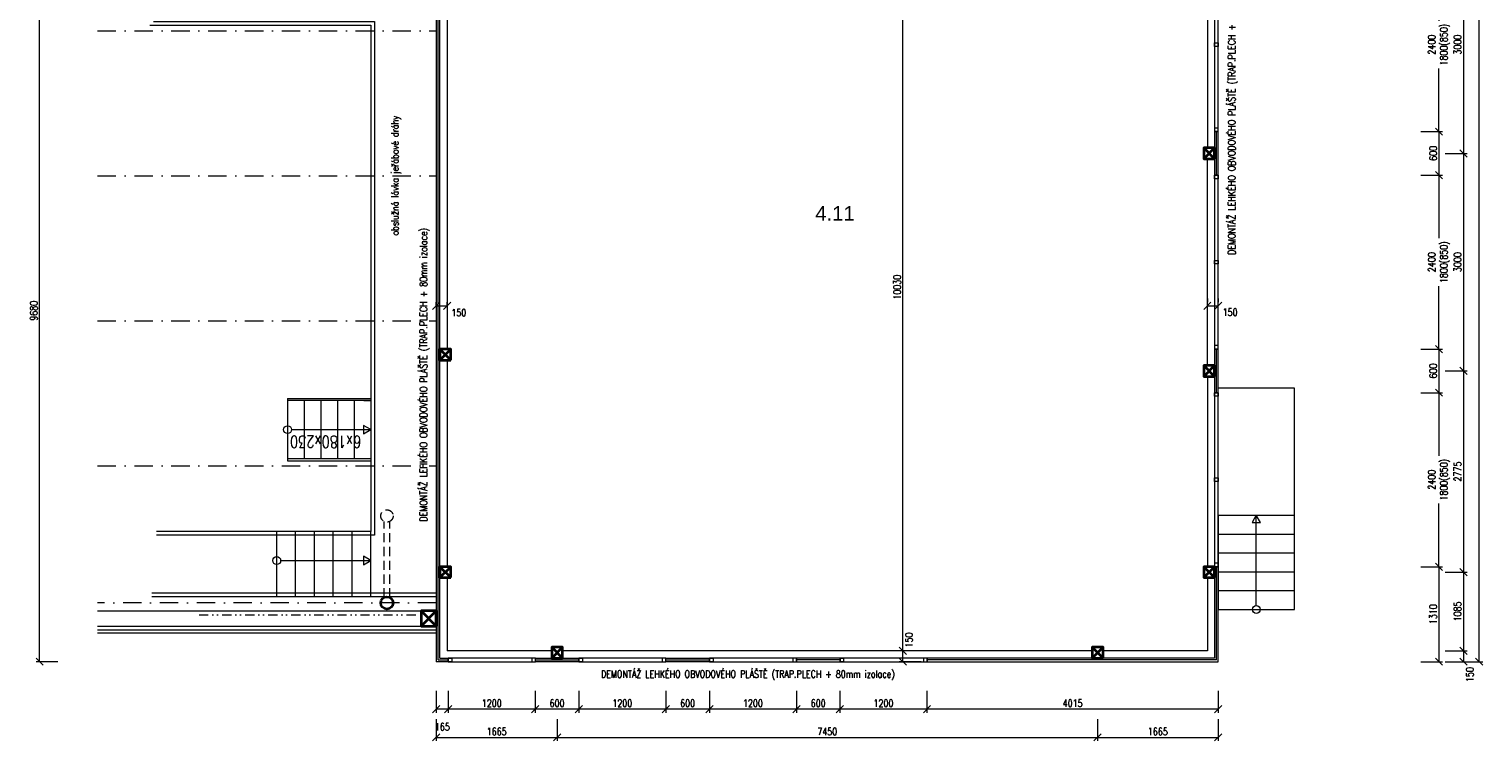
# Model space of a CAD drawing. Header units: millimetres. Extents: x -485339 to 286898, y -1189934 to 1602269.
# Tile 135 of 230: x -76119 to -56076, y -733051 to -723233. Entities that reach past the tile are written whole.
import ezdxf

# ---------------------------------------------------------------- set-up
doc = ezdxf.new("R2010")
doc.units = ezdxf.units.MM
doc.header["$LTSCALE"] = 10
for name, pattern in [('DASHDOT', [25.4, 12.7, -6.35, 0, -6.35]), ('DĚLICÍ2', [15.875, 6.35, -3.175, 0, -3.175, 0, -3.175]), ('ČÁRKOVANÁ2', [9.525, 6.35, -3.175])]:
    doc.linetypes.add(name, pattern=pattern)
doc.layers.get('Defpoints').update_dxf_attribs({"lineweight": 0})
for name, color, linetype, lineweight, true_color in [('BOUR_OBV.PLÁŠT', 7, 'Continuous', 18, 0x4ccd32), ('BOUR_OKNA', 7, 'Continuous', 18, 0x4ccd32), ('BOURÁNÍ_POPIS', 7, 'Continuous', 18, 0x4ccd32)]:
    doc.layers.add(name, color=color, linetype=linetype, lineweight=lineweight, true_color=true_color)
for name, color, linetype, lineweight in [('St_kóty', 132, 'Continuous', 18), ('St_lehký obvodový plášť', 152, 'Continuous', 18), ('St_plocha_místnosti', 250, 'Continuous', 18), ('St_popis', 250, 'Continuous', 18), ('St_sloupy_konstrukce haly', 5, 'Continuous', 35), ('St_sloupy_opláštění_půdorys', 25, 'Continuous', 35), ('St_čáry_nad', 250, 'DĚLICÍ2', 18), ('St_čáry_osy', 250, 'DASHDOT', 18), ('St_čáry_plné', 250, 'Continuous', 18), ('St_čáry_pod', 250, 'ČÁRKOVANÁ2', 18)]:
    doc.layers.add(name, color=color, linetype=linetype, lineweight=lineweight)
doc.styles.add('Andy', font='arial.ttf')
doc.styles.get("Standard").update_dxf_attribs({"font": 'simplex.shx', "width": 0.8})
doc.linetypes.add('ZIGZAG', pattern='A,0.00254,-5.08,[131,ltypeshp.shx,S=5.08,R=0,X=-5.08,Y=0],-10.16,[131,ltypeshp.shx,S=5.08,R=180,X=5.08,Y=0],-5.08', length=20.32254)
doc.dimstyles.new('stavebníM50 vnitřní', dxfattribs={"dimtxt": 100, "dimasz": 100, "dimexe": 50, "dimexo": 100, "dimgap": 30, "dimtad": 1, "dimdec": 0, "dimtxsty": 'Standard', "dimblk": 'OBLIQUE', "dimcen": 2.5, "dimclrd": 256, "dimclre": 256, "dimclrt": 256, "dimadec": 0, "dimazin": 0, "dimtfac": 1, "dimtdec": 0, "dimtmove": 2, "dimatfit": 2, "dimldrblk": 'OBLIQUE', "dimfxl": 250, "dimfxlon": 1, "dimlwd": -1, "dimlwe": -1, "dimarcsym": 0})

# ---------------------------------------------------------------- blocks, each defined once
blk = doc.blocks.new('G$C9C144299')
at = {"layer": 'St_lehký obvodový plášť', "color": 0, "ltscale": 2}
for points in [[(0, -50), (2400, -50), (2400, 0), (0, 0)], [(0, -50), (0, -50), (0, 0), (0, 0)], [(0, -50), (0, -50), (0, 0), (0, 0)], [(0, -50), (50, -50), (50, 0), (0, 0)], [(1225, -50), (1175, -50), (1175, 0), (1225, 0)], [(2400, -50), (2350, -50), (2350, 0), (2400, 0)]]:
    blk.add_lwpolyline(points, close=True, dxfattribs=at)
blk = doc.blocks.new('G$C2A6251B2')
at = {"layer": 'St_lehký obvodový plášť', "color": 0, "ltscale": 2}
for points in [[(0, -50), (1200, -50), (1200, 0), (0, 0)], [(0, -50), (50, -50), (50, 0), (0, 0)], [(1200, -50), (1150, -50), (1150, 0), (1200, 0)]]:
    blk.add_lwpolyline(points, close=True, dxfattribs=at)
blk = doc.blocks.new('G$CBB62DE26')
at = {"layer": 'St_sloupy_opláštění_půdorys', "ltscale": 2}
blk.add_lwpolyline([(-75, -150), (75, -150), (75, 0), (-75, 0)], close=True, dxfattribs=at)
for points in [[(-75, 0), (75, -150)], [(75, 0), (-75, -150)]]:
    blk.add_lwpolyline(points, dxfattribs=at)
blk = doc.blocks.new('G$C0F2906C7')
at = {"layer": 'St_sloupy_opláštění_půdorys', "ltscale": 2}
blk.add_lwpolyline([(-105, -105), (105, -105), (105, 105), (-105, 105)], close=True, dxfattribs=at)
for points in [[(-105, 105), (105, -105)], [(105, 105), (-105, -105)]]:
    blk.add_lwpolyline(points, dxfattribs=at)
blk = doc.blocks.new('_OBLIQUE')
at = {"color": 0, "linetype": 'ByBlock'}
blk.add_line((-0.5, -0.5), (0.5, 0.5), dxfattribs=at)
blk = doc.blocks.new('*D5261')
at = {"layer": 'Defpoints', "color": 0}
for p in [(-58903, -727648), (-58903, -728248), (-56682, -728248)]:
    blk.add_point(p, dxfattribs=at)
at = {"layer": 'St_kóty'}
for p, q in [((-56932, -727648), (-56632, -727648)), ((-56682, -727648), (-56682, -728248)), ((-56932, -728248), (-56632, -728248))]:
    blk.add_line(p, q, dxfattribs=at)
at = {"layer": 'St_kóty', "linetype": 'ByBlock', "xscale": 100, "yscale": 100, "zscale": 100}
for p, rotation in [((-56682, -727648), 90), ((-56682, -728248), 270)]:
    blk.add_blockref('_OBLIQUE', p, dxfattribs=dict(at, rotation=rotation))
at = {"layer": 'St_kóty', "insert": (-56762, -727948), "char_height": 100, "attachment_point": 5, "rotation": 90}
blk.add_mtext('600', dxfattribs=at)
blk = doc.blocks.new('*D5262')
at = {"layer": 'Defpoints', "color": 0}
for p in [(-58903, -728248), (-58903, -730648), (-56682, -730648)]:
    blk.add_point(p, dxfattribs=at)
at = {"layer": 'St_kóty'}
for p, q in [((-56932, -728248), (-56632, -728248)), ((-56682, -728248), (-56682, -729119)), ((-56682, -730648), (-56682, -729777)), ((-56932, -730648), (-56632, -730648))]:
    blk.add_line(p, q, dxfattribs=at)
at = {"layer": 'St_kóty', "linetype": 'ByBlock', "xscale": 100, "yscale": 100, "zscale": 100}
for p, rotation in [((-56682, -728248), 90), ((-56682, -730648), 270)]:
    blk.add_blockref('_OBLIQUE', p, dxfattribs=dict(at, rotation=rotation))
at = {"layer": 'St_kóty', "insert": (-56682, -729448), "char_height": 100, "attachment_point": 5, "rotation": 90}
blk.add_mtext('2400\\P1800(850)', dxfattribs=at)
blk = doc.blocks.new('*D5263')
at = {"layer": 'Defpoints', "color": 0}
for p in [(-58903, -730648), (-58878, -731958), (-56682, -731958)]:
    blk.add_point(p, dxfattribs=at)
at = {"layer": 'St_kóty'}
for p, q in [((-56932, -730648), (-56632, -730648)), ((-56682, -730648), (-56682, -731958)), ((-56932, -731958), (-56632, -731958))]:
    blk.add_line(p, q, dxfattribs=at)
at = {"layer": 'St_kóty', "linetype": 'ByBlock', "xscale": 100, "yscale": 100, "zscale": 100}
for p, rotation in [((-56682, -730648), 90), ((-56682, -731958), 270)]:
    blk.add_blockref('_OBLIQUE', p, dxfattribs=dict(at, rotation=rotation))
at = {"layer": 'St_kóty', "insert": (-56762, -731303), "char_height": 100, "attachment_point": 5, "rotation": 90}
blk.add_mtext('1310', dxfattribs=at)
blk = doc.blocks.new('*D5267')
at = {"layer": 'Defpoints', "color": 0}
for p in [(-58903, -722248), (-59750, -724648), (-56682, -724648)]:
    blk.add_point(p, dxfattribs=at)
at = {"layer": 'St_kóty'}
for p, q in [((-56932, -722248), (-56632, -722248)), ((-56682, -722248), (-56682, -723119)), ((-56682, -724648), (-56682, -723777)), ((-56932, -724648), (-56632, -724648))]:
    blk.add_line(p, q, dxfattribs=at)
at = {"layer": 'St_kóty', "linetype": 'ByBlock', "xscale": 100, "yscale": 100, "zscale": 100}
for p, rotation in [((-56682, -722248), 90), ((-56682, -724648), 270)]:
    blk.add_blockref('_OBLIQUE', p, dxfattribs=dict(at, rotation=rotation))
at = {"layer": 'St_kóty', "insert": (-56682, -723448), "char_height": 100, "attachment_point": 5, "rotation": 90}
blk.add_mtext('2400\\P1800(850)', dxfattribs=at)
blk = doc.blocks.new('*D5268')
at = {"layer": 'Defpoints', "color": 0}
for p in [(-59750, -724648), (-59750, -725248), (-56682, -725248)]:
    blk.add_point(p, dxfattribs=at)
at = {"layer": 'St_kóty'}
for p, q in [((-56932, -724648), (-56632, -724648)), ((-56682, -724648), (-56682, -725248)), ((-56932, -725248), (-56632, -725248))]:
    blk.add_line(p, q, dxfattribs=at)
at = {"layer": 'St_kóty', "linetype": 'ByBlock', "xscale": 100, "yscale": 100, "zscale": 100}
for p, rotation in [((-56682, -724648), 90), ((-56682, -725248), 270)]:
    blk.add_blockref('_OBLIQUE', p, dxfattribs=dict(at, rotation=rotation))
at = {"layer": 'St_kóty', "insert": (-56762, -724948), "char_height": 100, "attachment_point": 5, "rotation": 90}
blk.add_mtext('600', dxfattribs=at)
blk = doc.blocks.new('*D5269')
at = {"layer": 'Defpoints', "color": 0}
for p in [(-59750, -725248), (-59750, -727648), (-56682, -727648)]:
    blk.add_point(p, dxfattribs=at)
at = {"layer": 'St_kóty'}
for p, q in [((-56932, -725248), (-56632, -725248)), ((-56682, -725248), (-56682, -726119)), ((-56682, -727648), (-56682, -726777)), ((-56932, -727648), (-56632, -727648))]:
    blk.add_line(p, q, dxfattribs=at)
at = {"layer": 'St_kóty', "linetype": 'ByBlock', "xscale": 100, "yscale": 100, "zscale": 100}
for p, rotation in [((-56682, -725248), 90), ((-56682, -727648), 270)]:
    blk.add_blockref('_OBLIQUE', p, dxfattribs=dict(at, rotation=rotation))
at = {"layer": 'St_kóty', "insert": (-56682, -726448), "char_height": 100, "attachment_point": 5, "rotation": 90}
blk.add_mtext('2400\\P1800(850)', dxfattribs=at)
blk = doc.blocks.new('*D5274')
at = {"layer": 'Defpoints', "color": 0}
for p in [(-59925, -721948), (-59925, -724948), (-56345, -724948)]:
    blk.add_point(p, dxfattribs=at)
at = {"layer": 'St_kóty'}
for p, q in [((-56595, -721948), (-56295, -721948)), ((-56345, -721948), (-56345, -724948)), ((-56595, -724948), (-56295, -724948))]:
    blk.add_line(p, q, dxfattribs=at)
at = {"layer": 'St_kóty', "linetype": 'ByBlock', "xscale": 100, "yscale": 100, "zscale": 100}
for p, rotation in [((-56345, -721948), 90), ((-56345, -724948), 270)]:
    blk.add_blockref('_OBLIQUE', p, dxfattribs=dict(at, rotation=rotation))
at = {"layer": 'St_kóty', "insert": (-56425, -723448), "char_height": 100, "attachment_point": 5, "rotation": 90}
blk.add_mtext('3000', dxfattribs=at)
blk = doc.blocks.new('*D5275')
at = {"layer": 'Defpoints', "color": 0}
for p in [(-59925, -724948), (-59925, -727948), (-56345, -727948)]:
    blk.add_point(p, dxfattribs=at)
at = {"layer": 'St_kóty'}
for p, q in [((-56595, -724948), (-56295, -724948)), ((-56345, -724948), (-56345, -727948)), ((-56595, -727948), (-56295, -727948))]:
    blk.add_line(p, q, dxfattribs=at)
at = {"layer": 'St_kóty', "linetype": 'ByBlock', "xscale": 100, "yscale": 100, "zscale": 100}
for p, rotation in [((-56345, -724948), 90), ((-56345, -727948), 270)]:
    blk.add_blockref('_OBLIQUE', p, dxfattribs=dict(at, rotation=rotation))
at = {"layer": 'St_kóty', "insert": (-56425, -726448), "char_height": 100, "attachment_point": 5, "rotation": 90}
blk.add_mtext('3000', dxfattribs=at)
blk = doc.blocks.new('*D5276')
at = {"layer": 'Defpoints', "color": 0}
for p in [(-59925, -727948), (-59925, -730723), (-56345, -730723)]:
    blk.add_point(p, dxfattribs=at)
at = {"layer": 'St_kóty'}
for p, q in [((-56595, -727948), (-56295, -727948)), ((-56345, -727948), (-56345, -730723)), ((-56595, -730723), (-56295, -730723))]:
    blk.add_line(p, q, dxfattribs=at)
at = {"layer": 'St_kóty', "linetype": 'ByBlock', "xscale": 100, "yscale": 100, "zscale": 100}
for p, rotation in [((-56345, -727948), 90), ((-56345, -730723), 270)]:
    blk.add_blockref('_OBLIQUE', p, dxfattribs=dict(at, rotation=rotation))
at = {"layer": 'St_kóty', "insert": (-56425, -729335), "char_height": 100, "attachment_point": 5, "rotation": 90}
blk.add_mtext('2775', dxfattribs=at)
blk = doc.blocks.new('*D5277')
at = {"layer": 'Defpoints', "color": 0}
for p in [(-59925, -730723), (-59875, -731808), (-56345, -731808)]:
    blk.add_point(p, dxfattribs=at)
at = {"layer": 'St_kóty'}
for p, q in [((-56595, -730723), (-56295, -730723)), ((-56345, -730723), (-56345, -731808)), ((-56595, -731808), (-56295, -731808))]:
    blk.add_line(p, q, dxfattribs=at)
at = {"layer": 'St_kóty', "linetype": 'ByBlock', "xscale": 100, "yscale": 100, "zscale": 100}
for p, rotation in [((-56345, -730723), 90), ((-56345, -731808), 270)]:
    blk.add_blockref('_OBLIQUE', p, dxfattribs=dict(at, rotation=rotation))
at = {"layer": 'St_kóty', "insert": (-56425, -731265), "char_height": 100, "attachment_point": 5, "rotation": 90}
blk.add_mtext('1085', dxfattribs=at)
blk = doc.blocks.new('*D5278')
at = {"layer": 'Defpoints', "color": 0}
for p in [(-59875, -731808), (-59725, -731958), (-56345, -731958)]:
    blk.add_point(p, dxfattribs=at)
at = {"layer": 'St_kóty'}
for p, q in [((-56595, -731808), (-56295, -731808)), ((-56345, -731808), (-56345, -731958)), ((-56595, -731958), (-56295, -731958))]:
    blk.add_line(p, q, dxfattribs=at)
at = {"layer": 'St_kóty', "linetype": 'ByBlock', "xscale": 100, "yscale": 100, "zscale": 100}
for p, rotation in [((-56345, -731808), 90), ((-56345, -731958), 270)]:
    blk.add_blockref('_OBLIQUE', p, dxfattribs=dict(at, rotation=rotation))
at = {"layer": 'St_kóty', "insert": (-56256, -732135), "char_height": 100, "attachment_point": 5, "rotation": 90}
blk.add_mtext('150', dxfattribs=at)
blk = doc.blocks.new('*D5279')
at = {"layer": 'Defpoints', "color": 0}
for p in [(-59725, -713298), (-56126, -713298), (-59725, -731958)]:
    blk.add_point(p, dxfattribs=at)
at = {"layer": 'St_kóty'}
for p, q in [((-56376, -713298), (-56076, -713298)), ((-56126, -731958), (-56126, -713298)), ((-56376, -731958), (-56076, -731958))]:
    blk.add_line(p, q, dxfattribs=at)
at = {"layer": 'St_kóty', "linetype": 'ByBlock', "xscale": 100, "yscale": 100, "zscale": 100}
for p, rotation in [((-56126, -713298), 90), ((-56126, -731958), 270)]:
    blk.add_blockref('_OBLIQUE', p, dxfattribs=dict(at, rotation=rotation))
at = {"layer": 'St_kóty', "insert": (-56206, -722628), "char_height": 100, "attachment_point": 5, "rotation": 90}
blk.add_mtext('18660', dxfattribs=at)
blk = doc.blocks.new('*D5280')
at = {"layer": 'Defpoints', "color": 0}
for p in [(-63740, -731958), (-59725, -731958), (-63740, -732611)]:
    blk.add_point(p, dxfattribs=at)
at = {"layer": 'St_kóty'}
for p, q in [((-63740, -732361), (-63740, -732661)), ((-59725, -732361), (-59725, -732661)), ((-59725, -732611), (-63740, -732611))]:
    blk.add_line(p, q, dxfattribs=at)
at = {"layer": 'St_kóty', "linetype": 'ByBlock', "xscale": 100, "yscale": 100, "zscale": 100, "rotation": 180}
blk.add_blockref('_OBLIQUE', (-63740, -732611), dxfattribs=at)
at = {"layer": 'St_kóty', "linetype": 'ByBlock', "xscale": 100, "yscale": 100, "zscale": 100}
blk.add_blockref('_OBLIQUE', (-59725, -732611), dxfattribs=at)
at = {"layer": 'St_kóty', "insert": (-61732, -732531), "char_height": 100, "attachment_point": 5}
blk.add_mtext('4015', dxfattribs=at)
blk = doc.blocks.new('*D5281')
at = {"layer": 'Defpoints', "color": 0}
for p in [(-64940, -731933), (-63740, -731958), (-64940, -732611)]:
    blk.add_point(p, dxfattribs=at)
at = {"layer": 'St_kóty'}
for p, q in [((-64940, -732361), (-64940, -732661)), ((-63740, -732361), (-63740, -732661)), ((-63740, -732611), (-64940, -732611))]:
    blk.add_line(p, q, dxfattribs=at)
at = {"layer": 'St_kóty', "linetype": 'ByBlock', "xscale": 100, "yscale": 100, "zscale": 100, "rotation": 180}
blk.add_blockref('_OBLIQUE', (-64940, -732611), dxfattribs=at)
at = {"layer": 'St_kóty', "linetype": 'ByBlock', "xscale": 100, "yscale": 100, "zscale": 100}
blk.add_blockref('_OBLIQUE', (-63740, -732611), dxfattribs=at)
at = {"layer": 'St_kóty', "insert": (-64340, -732531), "char_height": 100, "attachment_point": 5}
blk.add_mtext('1200', dxfattribs=at)
blk = doc.blocks.new('*D5282')
at = {"layer": 'Defpoints', "color": 0}
for p in [(-65540, -731933), (-64940, -731933), (-65540, -732611)]:
    blk.add_point(p, dxfattribs=at)
at = {"layer": 'St_kóty'}
for p, q in [((-65540, -732361), (-65540, -732661)), ((-64940, -732361), (-64940, -732661)), ((-64940, -732611), (-65540, -732611))]:
    blk.add_line(p, q, dxfattribs=at)
at = {"layer": 'St_kóty', "linetype": 'ByBlock', "xscale": 100, "yscale": 100, "zscale": 100, "rotation": 180}
blk.add_blockref('_OBLIQUE', (-65540, -732611), dxfattribs=at)
at = {"layer": 'St_kóty', "linetype": 'ByBlock', "xscale": 100, "yscale": 100, "zscale": 100}
blk.add_blockref('_OBLIQUE', (-64940, -732611), dxfattribs=at)
at = {"layer": 'St_kóty', "insert": (-65240, -732531), "char_height": 100, "attachment_point": 5}
blk.add_mtext('600', dxfattribs=at)
blk = doc.blocks.new('*D5283')
at = {"layer": 'Defpoints', "color": 0}
for p in [(-66740, -731933), (-65540, -731933), (-66740, -732611)]:
    blk.add_point(p, dxfattribs=at)
at = {"layer": 'St_kóty'}
for p, q in [((-66740, -732361), (-66740, -732661)), ((-65540, -732361), (-65540, -732661)), ((-65540, -732611), (-66740, -732611))]:
    blk.add_line(p, q, dxfattribs=at)
at = {"layer": 'St_kóty', "linetype": 'ByBlock', "xscale": 100, "yscale": 100, "zscale": 100, "rotation": 180}
blk.add_blockref('_OBLIQUE', (-66740, -732611), dxfattribs=at)
at = {"layer": 'St_kóty', "linetype": 'ByBlock', "xscale": 100, "yscale": 100, "zscale": 100}
blk.add_blockref('_OBLIQUE', (-65540, -732611), dxfattribs=at)
at = {"layer": 'St_kóty', "insert": (-66140, -732531), "char_height": 100, "attachment_point": 5}
blk.add_mtext('1200', dxfattribs=at)
blk = doc.blocks.new('*D5284')
at = {"layer": 'Defpoints', "color": 0}
for p in [(-67340, -731933), (-66740, -731933), (-67340, -732611)]:
    blk.add_point(p, dxfattribs=at)
at = {"layer": 'St_kóty'}
for p, q in [((-67340, -732361), (-67340, -732661)), ((-66740, -732361), (-66740, -732661)), ((-66740, -732611), (-67340, -732611))]:
    blk.add_line(p, q, dxfattribs=at)
at = {"layer": 'St_kóty', "linetype": 'ByBlock', "xscale": 100, "yscale": 100, "zscale": 100, "rotation": 180}
blk.add_blockref('_OBLIQUE', (-67340, -732611), dxfattribs=at)
at = {"layer": 'St_kóty', "linetype": 'ByBlock', "xscale": 100, "yscale": 100, "zscale": 100}
blk.add_blockref('_OBLIQUE', (-66740, -732611), dxfattribs=at)
at = {"layer": 'St_kóty', "insert": (-67040, -732531), "char_height": 100, "attachment_point": 5}
blk.add_mtext('600', dxfattribs=at)
blk = doc.blocks.new('*D5285')
at = {"layer": 'Defpoints', "color": 0}
for p in [(-68540, -731933), (-67340, -731933), (-68540, -732611)]:
    blk.add_point(p, dxfattribs=at)
at = {"layer": 'St_kóty'}
for p, q in [((-68540, -732361), (-68540, -732661)), ((-67340, -732361), (-67340, -732661)), ((-67340, -732611), (-68540, -732611))]:
    blk.add_line(p, q, dxfattribs=at)
at = {"layer": 'St_kóty', "linetype": 'ByBlock', "xscale": 100, "yscale": 100, "zscale": 100, "rotation": 180}
blk.add_blockref('_OBLIQUE', (-68540, -732611), dxfattribs=at)
at = {"layer": 'St_kóty', "linetype": 'ByBlock', "xscale": 100, "yscale": 100, "zscale": 100}
blk.add_blockref('_OBLIQUE', (-67340, -732611), dxfattribs=at)
at = {"layer": 'St_kóty', "insert": (-67940, -732531), "char_height": 100, "attachment_point": 5}
blk.add_mtext('1200', dxfattribs=at)
blk = doc.blocks.new('*D5286')
at = {"layer": 'Defpoints', "color": 0}
for p in [(-69140, -731933), (-68540, -731933), (-69140, -732611)]:
    blk.add_point(p, dxfattribs=at)
at = {"layer": 'St_kóty'}
for p, q in [((-69140, -732361), (-69140, -732661)), ((-68540, -732361), (-68540, -732661)), ((-68540, -732611), (-69140, -732611))]:
    blk.add_line(p, q, dxfattribs=at)
at = {"layer": 'St_kóty', "linetype": 'ByBlock', "xscale": 100, "yscale": 100, "zscale": 100, "rotation": 180}
blk.add_blockref('_OBLIQUE', (-69140, -732611), dxfattribs=at)
at = {"layer": 'St_kóty', "linetype": 'ByBlock', "xscale": 100, "yscale": 100, "zscale": 100}
blk.add_blockref('_OBLIQUE', (-68540, -732611), dxfattribs=at)
at = {"layer": 'St_kóty', "insert": (-68840, -732531), "char_height": 100, "attachment_point": 5}
blk.add_mtext('600', dxfattribs=at)
blk = doc.blocks.new('*D5287')
at = {"layer": 'Defpoints', "color": 0}
for p in [(-70340, -731933), (-69140, -731933), (-70340, -732611)]:
    blk.add_point(p, dxfattribs=at)
at = {"layer": 'St_kóty'}
for p, q in [((-70340, -732361), (-70340, -732661)), ((-69140, -732361), (-69140, -732661)), ((-69140, -732611), (-70340, -732611))]:
    blk.add_line(p, q, dxfattribs=at)
at = {"layer": 'St_kóty', "linetype": 'ByBlock', "xscale": 100, "yscale": 100, "zscale": 100, "rotation": 180}
blk.add_blockref('_OBLIQUE', (-70340, -732611), dxfattribs=at)
at = {"layer": 'St_kóty', "linetype": 'ByBlock', "xscale": 100, "yscale": 100, "zscale": 100}
blk.add_blockref('_OBLIQUE', (-69140, -732611), dxfattribs=at)
at = {"layer": 'St_kóty', "insert": (-69740, -732531), "char_height": 100, "attachment_point": 5}
blk.add_mtext('1200', dxfattribs=at)
blk = doc.blocks.new('*D5288')
at = {"layer": 'Defpoints', "color": 0}
for p in [(-70340, -731933), (-70505, -731958), (-70505, -732611)]:
    blk.add_point(p, dxfattribs=at)
at = {"layer": 'St_kóty'}
for p, q in [((-70505, -732361), (-70505, -732661)), ((-70340, -732361), (-70340, -732661)), ((-70340, -732611), (-70505, -732611))]:
    blk.add_line(p, q, dxfattribs=at)
at = {"layer": 'St_kóty', "linetype": 'ByBlock', "xscale": 100, "yscale": 100, "zscale": 100, "rotation": 180}
blk.add_blockref('_OBLIQUE', (-70505, -732611), dxfattribs=at)
at = {"layer": 'St_kóty', "linetype": 'ByBlock', "xscale": 100, "yscale": 100, "zscale": 100}
blk.add_blockref('_OBLIQUE', (-70340, -732611), dxfattribs=at)
at = {"layer": 'St_kóty', "insert": (-70422, -732856), "char_height": 100, "attachment_point": 5}
blk.add_mtext('165', dxfattribs=at)
blk = doc.blocks.new('*D5289')
at = {"layer": 'Defpoints', "color": 0}
for p in [(-68840, -731833), (-70505, -731958), (-68840, -733001)]:
    blk.add_point(p, dxfattribs=at)
at = {"layer": 'St_kóty'}
for p, q in [((-70505, -732751), (-70505, -733051)), ((-68840, -732751), (-68840, -733051)), ((-70505, -733001), (-68840, -733001))]:
    blk.add_line(p, q, dxfattribs=at)
at = {"layer": 'St_kóty', "linetype": 'ByBlock', "xscale": 100, "yscale": 100, "zscale": 100, "rotation": 180}
blk.add_blockref('_OBLIQUE', (-70505, -733001), dxfattribs=at)
at = {"layer": 'St_kóty', "linetype": 'ByBlock', "xscale": 100, "yscale": 100, "zscale": 100}
blk.add_blockref('_OBLIQUE', (-68840, -733001), dxfattribs=at)
at = {"layer": 'St_kóty', "insert": (-69672, -732921), "char_height": 100, "attachment_point": 5}
blk.add_mtext('1665', dxfattribs=at)
blk = doc.blocks.new('*D5290')
at = {"layer": 'Defpoints', "color": 0}
for p in [(-68840, -731833), (-61390, -731833), (-61390, -733001)]:
    blk.add_point(p, dxfattribs=at)
at = {"layer": 'St_kóty'}
for p, q in [((-68840, -732751), (-68840, -733051)), ((-61390, -732751), (-61390, -733051)), ((-68840, -733001), (-61390, -733001))]:
    blk.add_line(p, q, dxfattribs=at)
at = {"layer": 'St_kóty', "linetype": 'ByBlock', "xscale": 100, "yscale": 100, "zscale": 100, "rotation": 180}
blk.add_blockref('_OBLIQUE', (-68840, -733001), dxfattribs=at)
at = {"layer": 'St_kóty', "linetype": 'ByBlock', "xscale": 100, "yscale": 100, "zscale": 100}
blk.add_blockref('_OBLIQUE', (-61390, -733001), dxfattribs=at)
at = {"layer": 'St_kóty', "insert": (-65115, -732921), "char_height": 100, "attachment_point": 5}
blk.add_mtext('7450', dxfattribs=at)
blk = doc.blocks.new('*D5291')
at = {"layer": 'Defpoints', "color": 0}
for p in [(-61390, -731833), (-59725, -731958), (-59725, -733001)]:
    blk.add_point(p, dxfattribs=at)
at = {"layer": 'St_kóty'}
for p, q in [((-61390, -732751), (-61390, -733051)), ((-59725, -732751), (-59725, -733051)), ((-61390, -733001), (-59725, -733001))]:
    blk.add_line(p, q, dxfattribs=at)
at = {"layer": 'St_kóty', "linetype": 'ByBlock', "xscale": 100, "yscale": 100, "zscale": 100, "rotation": 180}
blk.add_blockref('_OBLIQUE', (-61390, -733001), dxfattribs=at)
at = {"layer": 'St_kóty', "linetype": 'ByBlock', "xscale": 100, "yscale": 100, "zscale": 100}
blk.add_blockref('_OBLIQUE', (-59725, -733001), dxfattribs=at)
at = {"layer": 'St_kóty', "insert": (-60558, -732921), "char_height": 100, "attachment_point": 5}
blk.add_mtext('1665', dxfattribs=at)
blk = doc.blocks.new('*D5361')
at = {"layer": 'Defpoints', "color": 0}
for p in [(-70505, -727118), (-70355, -727049), (-70355, -727118)]:
    blk.add_point(p, dxfattribs=at)
at = {"layer": 'St_kóty'}
for p, q in [((-70505, -727049), (-70505, -726999)), ((-70505, -727049), (-70355, -727049)), ((-70355, -727049), (-70355, -726999))]:
    blk.add_line(p, q, dxfattribs=at)
at = {"layer": 'St_kóty', "linetype": 'ByBlock', "xscale": 100, "yscale": 100, "zscale": 100, "rotation": 180}
blk.add_blockref('_OBLIQUE', (-70505, -727049), dxfattribs=at)
at = {"layer": 'St_kóty', "linetype": 'ByBlock', "xscale": 100, "yscale": 100, "zscale": 100}
blk.add_blockref('_OBLIQUE', (-70355, -727049), dxfattribs=at)
at = {"layer": 'St_kóty', "insert": (-70194, -727144), "char_height": 100, "attachment_point": 5}
blk.add_mtext('150', dxfattribs=at)
blk = doc.blocks.new('*D5363')
at = {"layer": 'Defpoints', "color": 0}
for p in [(-59875, -727049), (-59725, -727049), (-59725, -727049)]:
    blk.add_point(p, dxfattribs=at)
at = {"layer": 'St_kóty'}
for p, q in [((-59875, -726949), (-59875, -726999)), ((-59875, -727049), (-59725, -727049)), ((-59725, -726949), (-59725, -726999))]:
    blk.add_line(p, q, dxfattribs=at)
at = {"layer": 'St_kóty', "linetype": 'ByBlock', "xscale": 100, "yscale": 100, "zscale": 100, "rotation": 180}
blk.add_blockref('_OBLIQUE', (-59875, -727049), dxfattribs=at)
at = {"layer": 'St_kóty', "linetype": 'ByBlock', "xscale": 100, "yscale": 100, "zscale": 100}
blk.add_blockref('_OBLIQUE', (-59725, -727049), dxfattribs=at)
at = {"layer": 'St_kóty', "insert": (-59561, -727139), "char_height": 100, "attachment_point": 5}
blk.add_mtext('150', dxfattribs=at)
blk = doc.blocks.new('*D5364')
at = {"layer": 'Defpoints', "color": 0}
for p in [(-64072, -731808), (-61732, -731808), (-61732, -731958)]:
    blk.add_point(p, dxfattribs=at)
at = {"layer": 'St_kóty'}
for p, q in [((-63822, -731808), (-64122, -731808)), ((-64072, -731958), (-64072, -731808)), ((-63822, -731958), (-64122, -731958))]:
    blk.add_line(p, q, dxfattribs=at)
at = {"layer": 'St_kóty', "linetype": 'ByBlock', "xscale": 100, "yscale": 100, "zscale": 100}
for p, rotation in [((-64072, -731808), 90), ((-64072, -731958), 270)]:
    blk.add_blockref('_OBLIQUE', p, dxfattribs=dict(at, rotation=rotation))
at = {"layer": 'St_kóty', "insert": (-63988, -731658), "char_height": 100, "attachment_point": 5, "rotation": 90}
blk.add_mtext('150', dxfattribs=at)
blk = doc.blocks.new('*D5365')
at = {"layer": 'Defpoints', "color": 0}
for p in [(-64072, -721778), (-64072, -721778), (-61732, -731808)]:
    blk.add_point(p, dxfattribs=at)
at = {"layer": 'St_kóty'}
for p, q in [((-64172, -721778), (-64122, -721778)), ((-64072, -731808), (-64072, -721778)), ((-63822, -731808), (-64122, -731808))]:
    blk.add_line(p, q, dxfattribs=at)
at = {"layer": 'St_kóty', "linetype": 'ByBlock', "xscale": 100, "yscale": 100, "zscale": 100}
for p, rotation in [((-64072, -721778), 90), ((-64072, -731808), 270)]:
    blk.add_blockref('_OBLIQUE', p, dxfattribs=dict(at, rotation=rotation))
at = {"layer": 'St_kóty', "insert": (-64152, -726793), "char_height": 100, "attachment_point": 5, "rotation": 90}
blk.add_mtext('10030', dxfattribs=at)
blk = doc.blocks.new('*D5380')
at = {"layer": 'Defpoints', "color": 0}
for p in [(-75973, -722278), (-70505, -722278), (-70505, -731958)]:
    blk.add_point(p, dxfattribs=at)
at = {"layer": 'St_kóty'}
for p, q in [((-75723, -722278), (-76023, -722278)), ((-75973, -731958), (-75973, -722278)), ((-75723, -731958), (-76023, -731958))]:
    blk.add_line(p, q, dxfattribs=at)
at = {"layer": 'St_kóty', "linetype": 'ByBlock', "xscale": 100, "yscale": 100, "zscale": 100}
for p, rotation in [((-75973, -722278), 90), ((-75973, -731958), 270)]:
    blk.add_blockref('_OBLIQUE', p, dxfattribs=dict(at, rotation=rotation))
at = {"layer": 'St_kóty', "insert": (-76053, -727118), "char_height": 100, "attachment_point": 5, "rotation": 90}
blk.add_mtext('9680', dxfattribs=at)

msp = doc.modelspace()

# ---------------------------------------------------------------- linework, layer by layer
at = {"layer": 'BOUR_OBV.PLÁŠT', "ltscale": 2}
for points in [[(-70454.9, -731907.8), (-70454.9, -722277.8), (-70504.9, -722277.8), (-70504.9, -731957.8)], [(-59724.9, -731957.8), (-59724.9, -730647.8), (-59774.9, -730647.8), (-59774.9, -731907.8)], [(-75174.3, -731467.8), (-70504.9, -731467.8)], [(-75174.3, -731517.8), (-70504.9, -731517.8)], [(-70454.9, -731907.8), (-70339.1, -731907.8), (-70339.1, -731957.8), (-70504.9, -731957.8)], [(-59774.9, -731907.8), (-63739.1, -731907.8), (-63739.1, -731957.8), (-59724.9, -731957.8)]]:
    msp.add_lwpolyline(points, dxfattribs=at)
at = {"layer": 'BOUR_OBV.PLÁŠT', "linetype": 'ZIGZAG', "ltscale": 0.2}
for points in [[(-70479.9, -731932.8), (-70479.9, -722277.8)], [(-59749.9, -725247.8), (-59749.9, -724647.8)], [(-59749.9, -728247.8), (-59749.9, -727647.8)], [(-59749.9, -731932.8), (-59749.9, -730647.8)], [(-70479.9, -731932.8), (-70339.1, -731932.8)], [(-69139.1, -731932.8), (-68539.1, -731932.8)], [(-67339.1, -731932.8), (-66739.1, -731932.8)], [(-64939.1, -731932.8), (-65539.1, -731932.8)], [(-59749.9, -731932.8), (-63739.1, -731932.8)]]:
    msp.add_lwpolyline(points, dxfattribs=at)
at = {"layer": 'BOUR_OBV.PLÁŠT', "ltscale": 2}
for points in [[(-59724.9, -725247.8), (-59724.9, -724647.8), (-59774.9, -724647.8), (-59774.9, -725247.8)], [(-59724.9, -725247.8), (-59724.9, -725247.8), (-59774.9, -725247.8), (-59774.9, -725247.8)], [(-59724.9, -725247.8), (-59724.9, -725247.8), (-59774.9, -725247.8), (-59774.9, -725247.8)], [(-59724.9, -728247.8), (-59724.9, -727647.8), (-59774.9, -727647.8), (-59774.9, -728247.8)], [(-59724.9, -728247.8), (-59724.9, -728247.8), (-59774.9, -728247.8), (-59774.9, -728247.8)], [(-59724.9, -728247.8), (-59724.9, -728247.8), (-59774.9, -728247.8), (-59774.9, -728247.8)], [(-69139.1, -731907.8), (-68539.1, -731907.8), (-68539.1, -731957.8), (-69139.1, -731957.8)], [(-67339.1, -731907.8), (-66739.1, -731907.8), (-66739.1, -731957.8), (-67339.1, -731957.8)], [(-64939.1, -731907.8), (-65539.1, -731907.8), (-65539.1, -731957.8), (-64939.1, -731957.8)]]:
    msp.add_lwpolyline(points, close=True, dxfattribs=at)
at = {"layer": 'St_sloupy_konstrukce haly', "ltscale": 2}
msp.add_circle((-71184.9, -731147.8), 85, dxfattribs=at)
at = {"layer": 'St_čáry_nad', "ltscale": 2}
msp.add_lwpolyline([(-73774.9, -731312.8), (-70714.9, -731312.8)], dxfattribs=at)
at = {"layer": 'St_čáry_osy', "ltscale": 2}
for points in [[(-75174.3, -723257.8), (-70504.9, -723257.8)], [(-75174.3, -725257.8), (-70504.9, -725257.8)], [(-75174.3, -727257.8), (-70504.9, -727257.8)], [(-75174.3, -729257.8), (-70504.9, -729257.8)], [(-70504.9, -731147.8), (-75174.3, -731147.8)]]:
    msp.add_lwpolyline(points, dxfattribs=at)
at = {"layer": 'St_čáry_plné', "ltscale": 2}
for p, q in [((-72554.9, -728327.8), (-71404.9, -728327.8)), ((-58674.9, -728187.8), (-59724.9, -728187.8)), ((-58674.9, -729937.8), (-58674.9, -728187.8)), ((-71504.9, -728357.8), (-71404.9, -728357.8)), ((-71404.9, -728357.8), (-71404.9, -729157.8)), ((-72554.9, -729187.8), (-71404.9, -729187.8)), ((-71504.9, -729157.8), (-71404.9, -729157.8)), ((-59724.9, -729937.8), (-58674.9, -729937.8))]:
    msp.add_line(p, q, dxfattribs=at)
for points in [[(-59873.3, -721827.8), (-59873.3, -724872.8)], [(-70354.9, -722277.8), (-70354.9, -727647.8)], [(-74404.9, -723127.8), (-71354.9, -723127.8), (-71354.9, -730212.8), (-74360.1, -730212.8)], [(-74454.9, -723177.8), (-71404.9, -723177.8), (-71404.9, -730162.8), (-74360.1, -730162.8)], [(-59875.3, -725022.8), (-59875.3, -727872.8)], [(-70354.9, -727797.8), (-70354.9, -730647.8)], [(-59873.3, -728022.8), (-59873.3, -730647.8)], [(-72554.9, -728327.8), (-72554.9, -729187.8)], [(-72324.9, -728357.8), (-72554.9, -728357.8), (-72554.9, -729157.8), (-72324.9, -729157.8)], [(-72094.9, -728357.8), (-72324.9, -728357.8), (-72324.9, -729157.8), (-72094.9, -729157.8)], [(-71864.9, -728357.8), (-72094.9, -728357.8), (-72094.9, -729157.8), (-71864.9, -729157.8)], [(-71634.9, -728357.8), (-71864.9, -728357.8), (-71864.9, -729157.8), (-71634.9, -729157.8)], [(-71404.9, -728357.8), (-71634.9, -728357.8), (-71634.9, -729157.8), (-71404.9, -729157.8)], [(-72500.3, -728757.8), (-71404.9, -728757.8)], [(-59724.9, -729937.8), (-59724.9, -730197.8), (-58674.9, -730197.8), (-58674.9, -729937.8)], [(-59199.9, -731183.2), (-59199.9, -729937.8)], [(-72704.9, -731062.8), (-72704.9, -730162.8)], [(-72444.9, -731062.8), (-72444.9, -730162.8)], [(-72184.9, -731062.8), (-72184.9, -730162.8)], [(-71924.9, -731062.8), (-71924.9, -730162.8)], [(-71664.9, -731062.8), (-71664.9, -730162.8)], [(-71404.9, -731062.8), (-71404.9, -730162.8)], [(-59724.9, -730197.8), (-59724.9, -730457.8), (-58674.9, -730457.8), (-58674.9, -730197.8)], [(-59724.9, -730457.8), (-59724.9, -730717.8), (-58674.9, -730717.8), (-58674.9, -730457.8)], [(-72650.3, -730562.8), (-71404.9, -730562.8)], [(-59724.9, -730717.8), (-59724.9, -730977.8), (-58674.9, -730977.8), (-58674.9, -730717.8)], [(-70354.9, -730797.8), (-70354.9, -731807.8)], [(-59873.3, -730797.8), (-59873.3, -731807.8)], [(-70504.9, -731012.8), (-74428.1, -731012.8)], [(-70504.9, -731062.8), (-74428.1, -731062.8)], [(-59724.9, -730977.8), (-59724.9, -731237.8), (-58674.9, -731237.8), (-58674.9, -730977.8)], [(-75174.3, -731257.8), (-70504.9, -731257.8)], [(-75174.3, -731557.8), (-70504.9, -731557.8)], [(-68914.1, -731807.8), (-70354.9, -731807.8)], [(-61463.3, -731807.8), (-68764.1, -731807.8)], [(-59873.3, -731807.8), (-61313.3, -731807.8)]]:
    msp.add_lwpolyline(points, dxfattribs=at)
for points in [[(-71404.9, -728757.8), (-71506.3, -728699.2), (-71506.3, -728816.3)], [(-59199.9, -729937.8), (-59258.5, -730039.2), (-59141.3, -730039.2)], [(-71404.9, -730562.8), (-71506.3, -730504.2), (-71506.3, -730621.3)]]:
    msp.add_lwpolyline(points, close=True, dxfattribs=at)
for centre in [(-72554.9, -728757.8), (-72704.9, -730562.8), (-59199.9, -731237.8)]:
    msp.add_circle(centre, 54.6, dxfattribs=at)
at = {"layer": 'St_čáry_pod', "color": 250, "lineweight": 18, "ltscale": 2}
for points in [[(-71224.9, -731072.8), (-71224.9, -730022.8)], [(-71144.9, -731072.8), (-71144.9, -730022.8)]]:
    msp.add_lwpolyline(points, dxfattribs=at)
at = {"layer": 'St_čáry_pod', "ltscale": 2}
msp.add_circle((-71184.9, -729947.8), 85, dxfattribs=at)

# ---------------------------------------------------------------- block references
at = {"layer": 'BOUR_OKNA', "ltscale": 2}
for name, p, rotation in [('G$C9C144299', (-59774.9, -724647.8), 90), ('G$C9C144299', (-59774.9, -727647.8), 90), ('G$C9C144299', (-59774.9, -730647.8), 90), ('G$C2A6251B2', (-69139.1, -731957.8), 180), ('G$C2A6251B2', (-67339.1, -731957.8), 180), ('G$C2A6251B2', (-65539.1, -731957.8), 180), ('G$C2A6251B2', (-63739.1, -731957.8), 180)]:
    msp.add_blockref(name, p, dxfattribs=dict(at, rotation=rotation))
at = {"layer": 'St_sloupy_opláštění_půdorys', "ltscale": 2, "rotation": 90}
for name, p in [('G$CBB62DE26', (-59924.9, -724947.8)), ('G$CBB62DE26', (-70454.9, -727722.8)), ('G$CBB62DE26', (-59924.9, -727947.8)), ('G$CBB62DE26', (-70454.9, -730722.8)), ('G$CBB62DE26', (-59924.9, -730722.8)), ('G$C0F2906C7', (-70609.9, -731362.8)), ('G$CBB62DE26', (-68914.1, -731832.8)), ('G$CBB62DE26', (-61463.3, -731832.8))]:
    msp.add_blockref(name, p, dxfattribs=at)

# ---------------------------------------------------------------- texts
at = {"layer": 'BOURÁNÍ_POPIS', "width": 0.8}
for p in [(-59489.1, -726345.6), (-70631.1, -730025)]:
    msp.add_text('DEMONTÁŽ LEHKÉHO OBVODOVÉHO PLÁŠTĚ (TRAP.PLECH + 80mm izolace)', height=100, rotation=90, dxfattribs=at).set_placement(p)
msp.add_text('DEMONTÁŽ LEHKÉHO OBVODOVÉHO PLÁŠTĚ (TRAP.PLECH + 80mm izolace)', height=100, dxfattribs=at).set_placement((-68234, -732178.4))
at = {"layer": 'St_plocha_místnosti', "ltscale": 2, "style": 'Andy'}
msp.add_text('4.11', height=200, dxfattribs=at).set_placement((-65280, -725875.3))
at = {"layer": 'St_popis', "ltscale": 2, "width": 0.8}
for s, height, rotation, p in [('obslužná lávka jeřábové dráhy', 100, 90, (-71025.4, -726080)), ('6x180x230', 165, 180, (-71537.3, -728843.1))]:
    msp.add_text(s, height=height, rotation=rotation, dxfattribs=at).set_placement(p)

# ---------------------------------------------------------------- dimensions: what is measured, and where the dimension line sits
at = {"layer": 'St_kóty'}
for base, p1, p2, picture, middle in [((-56126, -713297.8), (-59724.9, -731957.8), (-59724.9, -713297.8), '*D5279', (-56206, -722627.8)), ((-64071.9, -721777.8), (-61732, -731807.8), (-64071.9, -721777.8), '*D5365', (-64151.9, -726792.8)), ((-56345.3, -724947.8), (-59924.9, -721947.8), (-59924.9, -724947.8), '*D5274', (-56425.3, -723447.8)), ((-75973, -722277.8), (-70504.9, -731957.8), (-70504.9, -722277.8), '*D5380', (-76053, -727117.8)), ((-56682.1, -725247.8), (-59749.9, -724647.8), (-59749.9, -725247.8), '*D5268', (-56762.1, -724947.8)), ((-56345.3, -727947.8), (-59924.9, -724947.8), (-59924.9, -727947.8), '*D5275', (-56425.3, -726447.8)), ((-56682.1, -728247.8), (-58903.4, -727647.8), (-58903.4, -728247.8), '*D5261', (-56762.1, -727947.8)), ((-56345.3, -730722.8), (-59924.9, -727947.8), (-59924.9, -730722.8), '*D5276', (-56425.3, -729335.3)), ((-56345.3, -731807.8), (-59924.9, -730722.8), (-59874.9, -731807.8), '*D5277', (-56425.3, -731265.3)), ((-56682.1, -731957.8), (-58903.4, -730647.8), (-58878.4, -731957.8), '*D5263', (-56762.1, -731302.8))]:
    dim = msp.add_linear_dim(base=base, p1=p1, p2=p2, angle=90, dimstyle='stavebníM50 vnitřní', dxfattribs=at)
    dim.commit()
    dim.dimension.update_dxf_attribs({"geometry": picture, "text_midpoint": middle})
for base, p1, p2, picture, middle in [((-56682.1, -724647.8), (-58903.4, -722247.8), (-59749.9, -724647.8), '*D5267', (-56682.1, -723447.8)), ((-56682.1, -727647.8), (-59749.9, -725247.8), (-59749.9, -727647.8), '*D5269', (-56682.1, -726447.8)), ((-56682.1, -730647.8), (-58903.4, -728247.8), (-58903.4, -730647.8), '*D5262', (-56682.1, -729447.8))]:
    dim = msp.add_linear_dim(base=base, p1=p1, p2=p2, angle=90, text='<>\\P1800(850)', dimstyle='stavebníM50 vnitřní', override={"dimtxsty": 'Standard'}, dxfattribs=at)
    dim.commit()
    dim.dimension.update_dxf_attribs({"geometry": picture, "text_midpoint": middle, "dimtype": 160})
for base, p1, p2, picture, middle in [((-70354.9, -727049.1), (-70504.9, -727117.8), (-70354.9, -727117.8), '*D5361', (-70193.6, -727144)), ((-59724.9, -727049.1), (-59875.3, -727049.1), (-59724.9, -727049.1), '*D5363', (-59561.2, -727139.2))]:
    dim = msp.add_linear_dim(base=base, p1=p1, p2=p2, dimstyle='stavebníM50 vnitřní', dxfattribs=at)
    dim.commit()
    dim.dimension.update_dxf_attribs({"geometry": picture, "text_midpoint": middle, "dimtype": 160})
for base, p1, p2, picture, middle in [((-64071.9, -731807.8), (-61732, -731957.8), (-61732, -731807.8), '*D5364', (-63988.3, -731658.4)), ((-56345.3, -731957.8), (-59874.9, -731807.8), (-59724.9, -731957.8), '*D5278', (-56256.2, -732135.5))]:
    dim = msp.add_linear_dim(base=base, p1=p1, p2=p2, angle=90, dimstyle='stavebníM50 vnitřní', dxfattribs=at)
    dim.commit()
    dim.dimension.update_dxf_attribs({"geometry": picture, "text_midpoint": middle, "dimtype": 160})
for base, p1, p2, picture, middle in [((-68840.1, -733000.6), (-70504.9, -731957.8), (-68840.1, -731832.8), '*D5289', (-69672.5, -732920.6)), ((-70504.9, -732611.2), (-70340.1, -731932.8), (-70504.9, -731957.8), '*D5288', (-70422.5, -732856.2)), ((-70340.1, -732611.2), (-69140.1, -731932.8), (-70340.1, -731932.8), '*D5287', (-69740.1, -732531.2)), ((-69140.1, -732611.2), (-68540.1, -731932.8), (-69140.1, -731932.8), '*D5286', (-68840.1, -732531.2)), ((-61390.3, -733000.6), (-68840.1, -731832.8), (-61390.3, -731832.8), '*D5290', (-65115.2, -732920.6)), ((-68540.1, -732611.2), (-67340.1, -731932.8), (-68540.1, -731932.8), '*D5285', (-67940.1, -732531.2)), ((-67340.1, -732611.2), (-66740.1, -731932.8), (-67340.1, -731932.8), '*D5284', (-67040.1, -732531.2)), ((-66740.1, -732611.2), (-65540.1, -731932.8), (-66740.1, -731932.8), '*D5283', (-66140.1, -732531.2)), ((-65540.1, -732611.2), (-64940.1, -731932.8), (-65540.1, -731932.8), '*D5282', (-65240.1, -732531.2)), ((-64940.1, -732611.2), (-63740.1, -731957.8), (-64940.1, -731932.8), '*D5281', (-64340.1, -732531.2)), ((-59724.9, -733000.6), (-61390.3, -731832.8), (-59724.9, -731957.8), '*D5291', (-60557.6, -732920.6)), ((-63740.1, -732611.2), (-59724.9, -731957.8), (-63740.1, -731957.8), '*D5280', (-61732.5, -732531.2))]:
    dim = msp.add_linear_dim(base=base, p1=p1, p2=p2, dimstyle='stavebníM50 vnitřní', dxfattribs=at)
    dim.commit()
    dim.dimension.update_dxf_attribs({"geometry": picture, "text_midpoint": middle})

doc.saveas('drawing.dxf')
